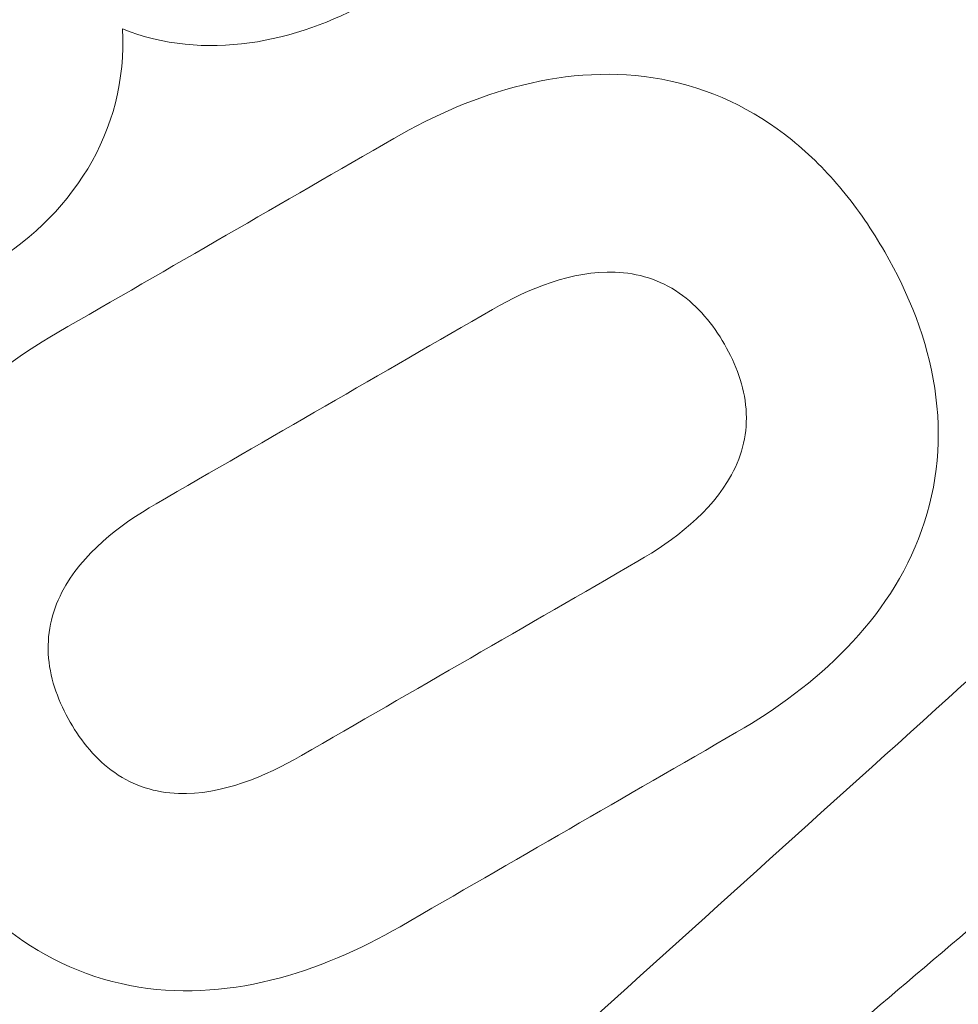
# Model space of a CAD drawing. Header units: millimetres. Extents: x 0 to 7374, y 0 to 4200.
# Tile 123 of 256: x 866 to 879, y 2357 to 2371. Entities that reach past the tile are written whole.
import ezdxf

# ---------------------------------------------------------------- set-up
doc = ezdxf.new("R2010")
doc.units = ezdxf.units.MM
doc.header["$LTSCALE"] = 0.2

# ---------------------------------------------------------------- blocks, each defined once
blk = doc.blocks.new('A$Cd75181ea')
at = {"linetype": 'Continuous', "lineweight": 18}
for points, knots in [([(32.4916, 15.6193, 7.3274), (32.9927, 15.5559, 7.3274), (33.4859, 15.8045, 7.3274), (33.819, 16.1376, 7.3274), (34.1316, 16.4502, 7.3274), (34.3625, 16.8502, 7.3274), (34.4023, 17.533, 7.3274), (34.3626, 17.7587, 7.3274), (34.1818, 18.1859, 7.3274), (34.0465, 18.3755, 7.3274), (33.8823, 18.5397, 7.3274)], [5.82002, 5.82002, 5.82002, 5.82002, 8.058204, 8.058204, 8.058204, 10.069636, 10.069636, 11.07776, 11.07776, 12.080306, 12.080306, 12.080306, 12.080306]), ([(36.9506, 12.6268, 7.3274), (37.3246, 13.0008, 7.3274), (37.6332, 13.4771, 7.3274), (37.7008, 14.3009, 7.3274), (37.6528, 14.5732, 7.3274), (37.4259, 15.0898, 7.3274), (37.2565, 15.3174, 7.3274), (37.0581, 15.5157, 7.3274), (36.9567, 15.6172, 7.3274), (36.8475, 15.7113, 7.3274), (36.6187, 15.8739, 7.3274), (36.5001, 15.943, 7.3274), (36.1151, 16.1137, 7.3274), (35.8424, 16.1633, 7.3274), (35.0157, 16.0986, 7.3274), (34.538, 15.7894, 7.3274), (34.163, 15.4144, 7.3274)], [4.790403, 4.790403, 4.790403, 4.790403, 7.214308, 7.214308, 8.447684, 8.447684, 9.663624, 9.663624, 9.663624, 10.283569, 10.283569, 10.87755, 10.87755, 12.113485, 12.113485, 14.542616, 14.542616, 14.542616, 14.542616]), ([(29.4952, 14.0769, 7.3274), (29.5827, 13.9893, 7.3274), (29.6769, 13.9084, 7.3274), (29.875, 13.7667, 7.3274), (29.9781, 13.7057, 7.3274), (30.3094, 13.5513, 7.3274), (30.5483, 13.4953, 7.3274), (31.2971, 13.5003, 7.3274), (31.7377, 13.7402, 7.3274), (32.0807, 14.0832, 7.3274), (32.4821, 14.4846, 7.3274), (32.6797, 15.0551, 7.3274), (32.4916, 15.6193, 7.3274)], [-1, -1, -1, -1, -0.467883, -0.467883, 0.045997, 0.045997, 1.102465, 1.102465, 3.260093, 3.260093, 3.260093, 5.82002, 5.82002, 5.82002, 5.82002]), ([(36.1479, 13.4295, 7.3274), (36.3154, 13.597, 7.3274), (36.4828, 13.812, 7.3274), (36.5701, 14.1785, 7.3274), (36.5669, 14.3079, 7.3274), (36.5001, 14.498, 7.3274), (36.4696, 14.5565, 7.3274), (36.3956, 14.6661, 7.3274), (36.3525, 14.7167, 7.3274), (36.3058, 14.7634, 7.3274), (36.2119, 14.8573, 7.3274), (36.1028, 14.936, 7.3274), (35.8498, 15.0259, 7.3274), (35.72, 15.0305, 7.3274), (35.3505, 14.9466, 7.3274), (35.1343, 14.7803, 7.3274), (34.9657, 14.6117, 7.3274)], [-268.782728, -268.782728, -268.782728, -268.782728, -267.686443, -267.686443, -267.093559, -267.093559, -266.805076, -266.805076, -266.517843, -266.517843, -266.517843, -265.935816, -265.935816, -265.342426, -265.342426, -264.241404, -264.241404, -264.241404, -264.241404]), ([(34.9657, 14.6117, 7.3274), (35.1343, 14.7803, 7.3274), (35.3505, 14.9466, 7.3274), (35.72, 15.0305, 7.3274), (35.8498, 15.0259, 7.3274), (36.1028, 14.936, 7.3274), (36.2119, 14.8573, 7.3274), (36.3058, 14.7634, 7.3274), (36.3525, 14.7167, 7.3274), (36.3956, 14.6661, 7.3274), (36.4696, 14.5565, 7.3274), (36.5001, 14.498, 7.3274), (36.5669, 14.3079, 7.3274), (36.5701, 14.1785, 7.3274), (36.4828, 13.812, 7.3274), (36.3154, 13.597, 7.3274), (36.1479, 13.4295, 7.3274)], [14.0605, 14.0605, 14.0605, 14.0605, 15.161522, 15.161522, 15.754912, 15.754912, 16.336939, 16.336939, 16.336939, 16.624172, 16.624172, 16.912655, 16.912655, 17.505539, 17.505539, 18.601825, 18.601825, 18.601825, 18.601825]), ([(38.5561, 13.8733, 7.3274), (37.9909, 13.0017, 7.3274), (37.415, 12.1136, 7.3274), (36.25, 10.3172, 7.3274), (35.6608, 9.4086, 7.3274), (35.0688, 8.4958, 7.3274)], [21.712148, 21.712148, 21.712148, 21.712148, 26.413237, 26.413237, 31.114289, 31.114289, 31.114289, 31.114289]), ([(32.5826, 13.8341, 7.3274), (32.2057, 13.4571, 7.3274), (31.8923, 12.9736, 7.3274), (31.8353, 12.1362, 7.3274), (31.8887, 11.8649, 7.3274), (32.1184, 11.3572, 7.3274), (32.2867, 11.1336, 7.3274), (32.4813, 10.939, 7.3274), (32.5805, 10.8398, 7.3274), (32.6871, 10.7477, 7.3274), (32.9111, 10.5879, 7.3274), (33.0277, 10.5195, 7.3274), (33.4064, 10.3497, 7.3274), (33.6774, 10.2977, 7.3274), (34.5122, 10.3576, 7.3274), (34.9944, 10.6705, 7.3274), (35.3703, 11.0464, 7.3274)], [19.333019, 19.333019, 19.333019, 19.333019, 21.739378, 21.739378, 22.950109, 22.950109, 24.141612, 24.141612, 24.141612, 24.746712, 24.746712, 25.328624, 25.328624, 26.536677, 26.536677, 28.93337, 28.93337, 28.93337, 28.93337]), ([(33.3854, 13.0314, 7.3274), (33.216, 12.862, 7.3274), (33.0478, 12.6436, 7.3274), (32.9661, 12.2701, 7.3274), (32.9724, 12.1407, 7.3274), (33.0408, 11.9528, 7.3274), (33.0715, 11.8951, 7.3274), (33.145, 11.7872, 7.3274), (33.1876, 11.7373, 7.3274), (33.2336, 11.6913, 7.3274), (33.3256, 11.5993, 7.3274), (33.4328, 11.5213, 7.3274), (33.6822, 11.4315, 7.3274), (33.8112, 11.4263, 7.3274), (34.1821, 11.5116, 7.3274), (34.3993, 11.6809, 7.3274), (34.5676, 11.8492, 7.3274)], [-278.052826, -278.052826, -278.052826, -278.052826, -276.962675, -276.962675, -276.378281, -276.378281, -276.094096, -276.094096, -275.810945, -275.810945, -275.810945, -275.24023, -275.24023, -274.655741, -274.655741, -273.573131, -273.573131, -273.573131, -273.573131]), ([(34.5676, 11.8492, 7.3274), (34.3993, 11.6809, 7.3274), (34.1821, 11.5116, 7.3274), (33.8112, 11.4263, 7.3274), (33.6822, 11.4315, 7.3274), (33.4328, 11.5213, 7.3274), (33.3256, 11.5993, 7.3274), (33.2336, 11.6913, 7.3274), (33.1876, 11.7373, 7.3274), (33.145, 11.7872, 7.3274), (33.0715, 11.8951, 7.3274), (33.0408, 11.9528, 7.3274), (32.9724, 12.1407, 7.3274), (32.9661, 12.2701, 7.3274), (33.0478, 12.6436, 7.3274), (33.216, 12.862, 7.3274), (33.3854, 13.0314, 7.3274)], [23.392227, 23.392227, 23.392227, 23.392227, 24.474837, 24.474837, 25.059326, 25.059326, 25.630042, 25.630042, 25.630042, 25.913192, 25.913192, 26.197377, 26.197377, 26.781772, 26.781772, 27.871922, 27.871922, 27.871922, 27.871922]), ([(36.9275, 9.5473, 7.3274), (37.3245, 10.1379, 7.3274), (37.7549, 10.75, 7.3274), (38.5597, 11.9134, 7.3274), (38.9624, 12.4951, 7.3274), (39.3603, 13.0691, 7.3274)], [14.389049, 14.389049, 14.389049, 14.389049, 17.520328, 17.520328, 20.712148, 20.712148, 20.712148, 20.712148])]:
    blk.add_open_spline(points, degree=3, knots=knots, dxfattribs=at)
for points in [[(34.163, 15.4144, 7.3274), (33.641, 14.8924, 7.3274), (33.1136, 14.365, 7.3274), (32.5826, 13.8341, 7.3274)], [(34.9657, 14.6117, 7.3274), (34.4437, 14.0897, 7.3274), (33.9163, 13.5623, 7.3274), (33.3854, 13.0314, 7.3274)], [(33.3854, 13.0314, 7.3274), (33.9163, 13.5623, 7.3274), (34.4437, 14.0897, 7.3274), (34.9657, 14.6117, 7.3274)], [(34.5676, 11.8492, 7.3274), (35.0985, 12.3801, 7.3274), (35.6259, 12.9075, 7.3274), (36.1479, 13.4295, 7.3274)], [(36.1479, 13.4295, 7.3274), (35.6259, 12.9075, 7.3274), (35.0985, 12.3801, 7.3274), (34.5676, 11.8492, 7.3274)], [(35.3703, 11.0464, 7.3274), (35.9012, 11.5774, 7.3274), (36.4286, 12.1048, 7.3274), (36.9506, 12.6268, 7.3274)]]:
    blk.add_open_spline(points, degree=3, dxfattribs=at)
blk = doc.blocks.new('A$Ccc13c451')
at = {"xscale": 2.343803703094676, "yscale": 2.343803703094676, "zscale": 2.343803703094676, "rotation": 345.0000000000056}
blk.add_blockref('A$Cd75181ea', (-181.721, 1447.4, -17.174), dxfattribs=at)

msp = doc.modelspace()

# ---------------------------------------------------------------- block references
msp.add_blockref('A$Ccc13c451', (966.227, 907.397))

doc.saveas('drawing.dxf')
